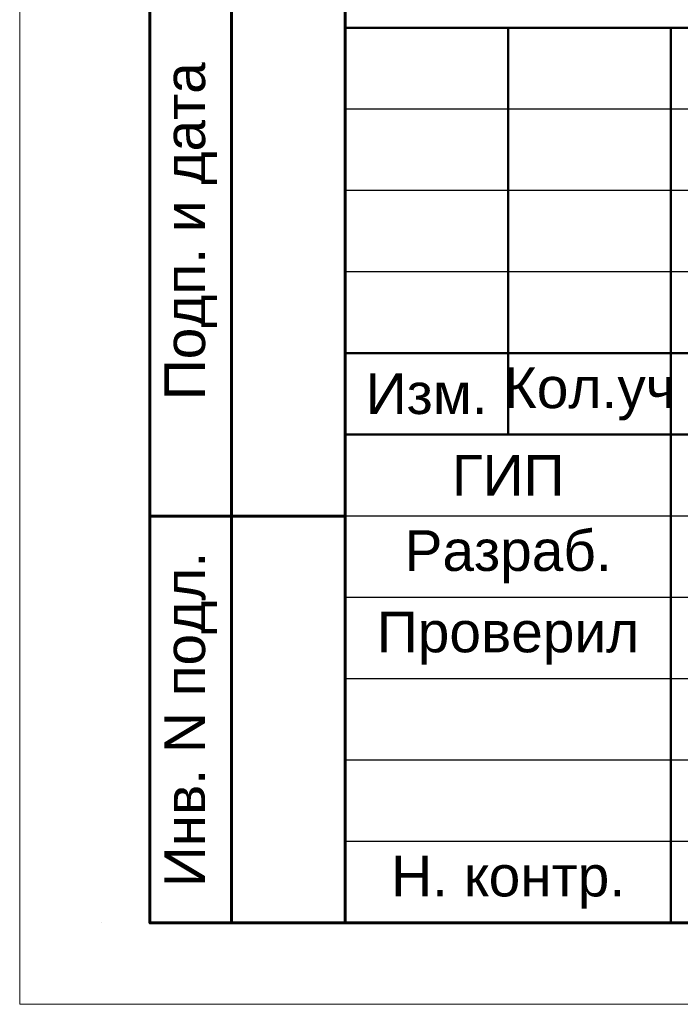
# Model space of a CAD drawing. Header units: millimetres. Extents: x 523431 to 527346, y -48565 to -47721.
# Tile 41 of 217: x 524122 to 524163, y -48018 to -47957. Entities that reach past the tile are written whole.
import ezdxf
from ezdxf.enums import TextEntityAlignment as Align

# ---------------------------------------------------------------- set-up
doc = ezdxf.new("R2010")
doc.units = ezdxf.units.MM
for name, color, linetype, lineweight in [('LIN_Основная сплошная', 50, 'Continuous', 50), ('ВК-линия контур', 132, 'Continuous', 15), ('ВК-линия толстая', 30, 'Continuous', 60), ('ВК-Текст', 1, 'Continuous', 30)]:
    doc.layers.add(name, color=color, linetype=linetype, lineweight=lineweight)
doc.layers.add('Текст и рамки', color=7, linetype='Continuous')
doc.styles.get("Standard").update_dxf_attribs({"font": 'arial.ttf'})

# ---------------------------------------------------------------- blocks, each defined once
blk = doc.blocks.new('*U14')
at = {"layer": 'ВК-линия контур', "color": 0}
for p, q in [((-210, 0), (-210, 297)), ((0, 0), (-210, 0))]:
    blk.add_line(p, q, dxfattribs=at)
at = {"layer": 'ВК-линия контур', "color": 0, "lineweight": 0}
blk.add_lwpolyline([(-205, 5), (-205, 5)], close=True, dxfattribs=at).dxf.unprotected_set("ltscale", 0)
at = {"layer": 'ВК-линия толстая', "color": 0}
for points in [[(-190, 5), (-190, 292), (-5, 292), (-5, 5)], [(-197, 30), (-202, 30), (-202, 65), (-197, 65)], [(-190, 30), (-197, 30), (-197, 65), (-190, 65)], [(-197, 5), (-202, 5), (-202, 30), (-197, 30)], [(-190, 5), (-197, 5), (-197, 30), (-190, 30)]]:
    blk.add_lwpolyline(points, close=True, dxfattribs=at)
at = {"layer": 'ВК-Текст', "color": 0, "char_height": 2.5, "attachment_point": 5, "rotation": 90}
for s, insert, width in [('Подп. и дата', (-199.5, 47.5), 35), ('Инв. N подл.', (-199.5, 17.5), 25)]:
    blk.add_mtext(s, dxfattribs=dict(at, insert=insert, width=width))
at = {"layer": 'ВК-Текст', "color": 0}
blk.add_attdef('ЛИСТ_АЛ', text='', height=2.5, dxfattribs=at).set_placement((-10, 288.5), align=Align.MIDDLE_CENTER)
at = {"layer": 'ВК-Текст', "color": 0, "ltscale": 0.5}
blk.add_attdef('ВЕРХНИЙ_ШИФР', text='', height=0.000005, rotation=180, dxfattribs=at).set_placement((-190, 278), align=Align.MIDDLE_CENTER)
at = {"layer": 'ВК-Текст', "color": 0, "flags": 12}
blk.add_attdef('ФОРМАТ_ЛИСТА', (-42, 1.558), '', height=2.5, dxfattribs=at)

msp = doc.modelspace()

# ---------------------------------------------------------------- linework, layer by layer
for p, q in [((524207.29, -47962.746), (524142.29, -47962.746)), ((524207.29, -47967.746), (524142.29, -47967.746)), ((524207.29, -47972.746), (524142.29, -47972.746)), ((524207.29, -47987.746), (524142.29, -47987.746)), ((524207.29, -47992.746), (524142.29, -47992.746)), ((524207.29, -47997.746), (524142.29, -47997.746)), ((524207.29, -48002.746), (524142.29, -48002.746)), ((524207.29, -48007.746), (524142.29, -48007.746))]:
    msp.add_line(p, q)
at = {"layer": 'LIN_Основная сплошная', "color": 7}
for p, q in [((524142.29, -48012.746), (524142.29, -47957.746)), ((524142.29, -47957.746), (524327.29, -47957.746)), ((524152.29, -47957.746), (524152.29, -47982.746)), ((524162.29, -47957.746), (524162.29, -48012.746)), ((524207.29, -47977.746), (524142.29, -47977.746)), ((524142.29, -47982.746), (524327.29, -47982.746))]:
    msp.add_line(p, q, dxfattribs=at)

# ---------------------------------------------------------------- block references
msp.add_blockref('*U14', (524332.29, -48017.746))

# ---------------------------------------------------------------- texts
at = {"layer": 'Текст и рамки', "color": 7, "char_height": 2.5, "attachment_point": 5}
for s, insert, width in [('Изм.', (524147.29, -47980.246), 10), ('Кол.уч', (524157.29, -47980.246), 10), ('ГИП', (524152.29, -47985.246), 20), ('Разраб.', (524152.29, -47990.246), 20), ('Проверил', (524152.29, -47995.246), 20), ('Н. контр.', (524152.29, -48010.246), 20)]:
    msp.add_mtext(s, dxfattribs=dict(at, insert=insert, width=width))

doc.saveas('drawing.dxf')
